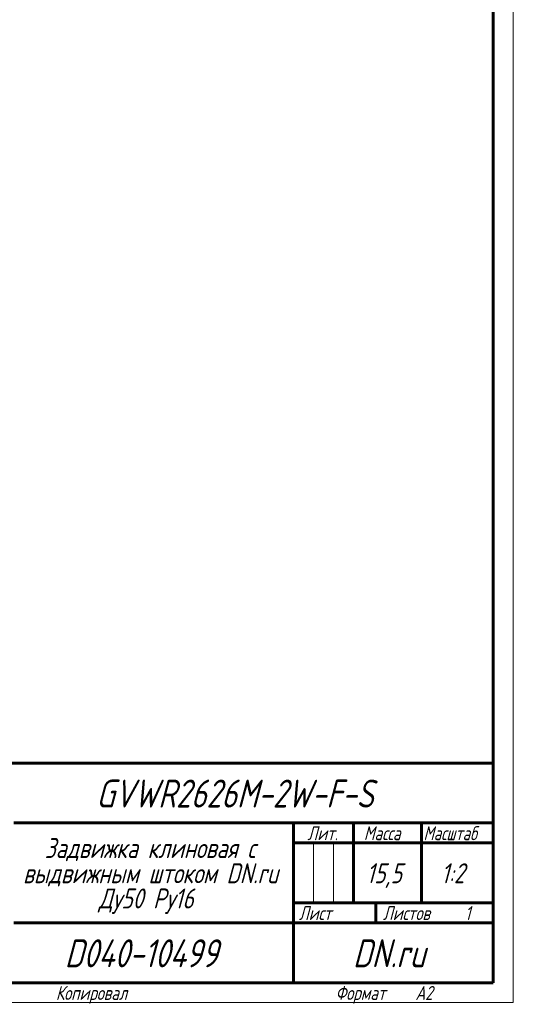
# Model space of a CAD drawing. Header units: millimetres. Extents: x 0 to 594, y 0 to 420.
# Tile 7 of 8: x 470 to 594, y 0 to 246. Entities that reach past the tile are written whole.
import ezdxf

# ---------------------------------------------------------------- set-up
doc = ezdxf.new("R2010")
doc.units = ezdxf.units.MM
doc.linetypes.add('K5LT_BASIC', pattern=[0])
doc.linetypes.add('K5LT_THIN', pattern=[0])
doc.styles.add('KTEXTSTYLE', font='txt', dxfattribs={"width": 0.96, "height": 5})

# ---------------------------------------------------------------- blocks, each defined once
blk = doc.blocks.new('U36')
at = {"color": 7, "linetype": 'K5LT_THIN', "lineweight": 18, "true_color": 0xffffff}
for p, q in [((594, 420), (594, 0)), ((543.96, 25), (543.96, 40)), ((548.98, 25), (548.98, 40)), ((594, 0), (0, 0))]:
    blk.add_line(p, q, dxfattribs=at)
at = {"color": 143, "linetype": 'K5LT_BASIC', "lineweight": 60, "true_color": 0x33acca}
for p, q in [((589, 415), (589, 5)), ((404, 60), (589, 60)), ((469, 45), (589, 45)), ((539, 5), (539, 45)), ((554, 25), (554, 45)), ((571, 25), (571, 45)), ((539, 40), (554, 40)), ((554, 40), (589, 40)), ((539, 25), (589, 25)), ((559.57, 20), (559.57, 25)), ((469, 20), (539, 20)), ((539, 20), (589, 20)), ((589, 5), (20, 5))]:
    blk.add_line(p, q, dxfattribs=at)
at = {"color": 7, "attachment_point": 1, "style": 'KTEXTSTYLE'}
for s, insert, char_height in [('\\fArial|b0|c204|p34;\\H5.0;\\W1.000;\\Q15;\\fGOST Type AU|b0|i0|c204|p34;\\Q15;\\W0.960;\\H7.00;GVWR2626M-2W-F-S', (489.57, 55.86), 7), ('\\fArial|b0|c204|p34;\\H5.0;\\W1.000;\\Q15;\\fGOST Type AU|b0|i0|c204|p34;\\Q15;\\W0.926;\\H3.50;Масштаб', (571.52, 44.18), 3.5), ('\\fArial|b0|c204|p34;\\H5.0;\\W1.000;\\Q15;\\fGOST Type AU|b0|i0|c204|p34;\\Q15;\\W0.960;\\H3.50;Лит.', (542.47, 44.18), 3.5), ('\\fArial|b0|c204|p34;\\H5.0;\\W1.000;\\Q15;\\fGOST Type AU|b0|i0|c204|p34;\\Q15;\\W0.960;\\H3.50;Масса', (556.58, 44.18), 3.5), ('\\fArial|b0|c204|p34;\\H5.0;\\W1.000;\\Q15;\\fGOST Type AU|b0|i0|c204|p34;\\Q15;\\W0.960;Задвижка клиновая с', (476.7, 41.21), 5), ('\\fArial|b0|c204|p34;\\H5.0;\\W1.000;\\Q15;\\fGOST Type AU|b0|i0|c204|p34;\\Q15;\\W0.960;выдвижным штоком DN.ru', (471.27, 34.9), 5), ('\\fArial|b0|c204|p34;\\H5.0;\\W1.000;\\Q15;\\fGOST Type AU|b0|i0|c204|p34;\\Q15;\\W0.960;15,5', (557.22, 34.9), 5), ('\\fArial|b0|c204|p34;\\H5.0;\\W1.000;\\Q15;\\fGOST Type AU|b0|i0|c204|p34;\\Q15;\\W0.960;{\\c16737820;1:2}', (575.92, 34.9), 5), ('\\fArial|b0|c204|p34;\\H5.0;\\W1.000;\\Q15;\\fGOST Type AU|b0|i0|c204|p34;\\Q15;\\W0.960;Ду50 Ру16', (490.19, 28.59), 5), ('\\fArial|b0|c204|p34;\\H5.0;\\W1.000;\\Q15;\\fGOST Type AU|b0|i0|c204|p34;\\Q15;\\W0.960;\\H3.50;Лист', (540.32, 24.18), 3.5), ('\\fArial|b0|c204|p34;\\H5.0;\\W1.000;\\Q15;\\fGOST Type AU|b0|i0|c204|p34;\\Q15;\\W0.960;\\H3.50;Листов', (561.36, 24.18), 3.5), ('\\fArial|b0|c204|p34;\\H5.0;\\W1.000;\\Q15;\\fGOST Type AU|b0|i0|c204|p34;\\Q15;\\W0.960;\\H3.50;1', (581.91, 24.18), 3.5), ('\\fArial|b0|c204|p34;\\H5.0;\\W1.000;\\Q15;\\fGOST Type AU|b0|i0|c204|p34;\\Q15;\\W0.960;\\H7.00;D040-10499', (481.7, 15.86), 7), ('\\fArial|b0|c204|p34;\\H5.0;\\W1.000;\\Q15;\\fGOST Type AU|b0|i0|c204|p34;\\Q15;\\W0.960;\\H7.00;DN.ru', (553.84, 15.86), 7), ('\\fArial|b0|c204|p34;\\H5.0;\\W1.000;\\Q15;\\fGOST Type AU|b0|i0|c204|p34;\\Q15;\\W0.960;\\H3.50;Копировал', (479.5, 4.18), 3.5), ('\\fArial|b0|c204|p34;\\H5.0;\\W1.000;\\Q15;\\fGOST Type AU|b0|i0|c204|p34;\\Q15;\\W0.960;\\H3.50;Формат', (549.5, 4.18), 3.5), ('\\fArial|b0|c204|p34;\\H5.0;\\W1.000;\\Q15;\\fGOST Type AU|b0|i0|c204|p34;\\Q15;\\W0.960;\\H3.50;A2', (569.5, 4.18), 3.5)]:
    blk.add_mtext(s, dxfattribs=dict(at, insert=insert, char_height=char_height))

msp = doc.modelspace()

# ---------------------------------------------------------------- block references
msp.add_blockref('U36', (0, 0))

doc.saveas('drawing.dxf')
